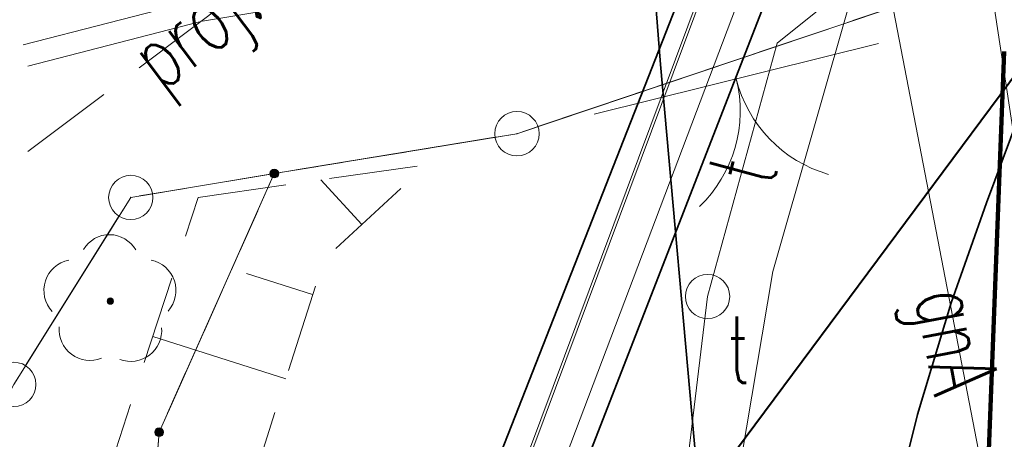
# Model space of a CAD drawing. Header units: metres. Extents: x 6567444 to 13135881, y 5574237 to 11149086.
# Tile 98 of 212: x 6567809.09 to 6567820.2, y 5574545.85 to 5574550.59. Entities that reach past the tile are written whole.
import ezdxf
from ezdxf.enums import TextEntityAlignment as Align

# ---------------------------------------------------------------- set-up
doc = ezdxf.new("R2010")
doc.units = ezdxf.units.M
for name, pattern in [('_MDCP$0$2.0_1.0', [3, 2, -1]), ('_MDCP$0$L_0_03', [1, 0.5, -0.5]), ('_MDCP$0$L_0_04', [1.5, 1, -0.5]), ('_MDCP$0$L_2_50', [2.5, 2, -0.5]), ('_MDCP$1$L_0_06', [2, 1.5, -0.5]), ('GE.I.6640.1.468.2024_MDCP_dodatkowe pomiary_12.03.2026$0$2.0_1.0', [3, 2, -1]), ('GE.I.6640.1.468.2024_MDCP_dodatkowe pomiary_12.03.2026$0$L_0_03', [1, 0.5, -0.5]), ('GE.I.6640.1.468.2024_MDCP_dodatkowe pomiary_12.03.2026$0$L_0_04', [1.5, 1, -0.5]), ('GE.I.6640.1.468.2024_MDCP_dodatkowe pomiary_12.03.2026$0$L_0_06', [2, 1.5, -0.5]), ('GE.I.6640.1.468.2024_MDCP_dodatkowe pomiary_12.03.2026$0$L_2_50', [2.5, 2, -0.5])]:
    doc.linetypes.add(name, pattern=pattern)
for name, color, linetype, lineweight in [('_MDCP$0$EGB_DzialkaEwidencyjna', 7, 'Continuous', 18), ('_MDCP$0$EGB_Klasouzytek', 92, 'Continuous', 18), ('_MDCP$0$EGB_KonturUzytkuGruntowego', 92, 'Continuous', 18), ('_MDCP$0$EGB_PunktGraniczny', 7, 'Continuous', 18), ('_MDCP$0$GES_InneUrzadzeniaTowarzyszace_P', 7, 'Continuous', 18), ('_MDCP$0$GES_PrzewodElektroenergetyczny', 1, 'Continuous', 18), ('_MDCP$0$GES_PrzewodElektroenergetyczny_Projektowany', 7, 'Continuous', 18), ('_MDCP$0$GES_PrzewodGazowy', 52, 'Continuous', 18), ('_MDCP$0$GES_PrzewodKanalizacyjny_Projektowany', 7, 'Continuous', 18), ('_MDCP$0$GES_PrzewodTelekomunikacyjny', 30, 'Continuous', 18), ('_MDCP$0$GES_UrzadzeniaTowarzyszczaceLiniowe', 7, 'Continuous', 18), ('_MDCP$0$KR_ObiektKarto', 7, 'Continuous', 18), ('_MDCP$0$MP_LINIE_REGULAC', 135, 'Continuous', 40), ('_MDCP$0$OT_Komunikacja', 7, 'Continuous', 18), ('_MDCP$0$OT_Ogrodzenia', 7, 'Continuous', 18), ('_MDCP$0$OT_Skarpa', 7, 'Continuous', 18), ('_MDCP$0$OT_ZagospodarowanieTerenu_P', 7, 'Continuous', 18), ('_MDCP$0$Z_ZAKRES', 214, 'Continuous', 90), ('GE.I.6640.1.468.2024_MDCP_dodatkowe pomiary_12.03.2026$0$EGB_DzialkaEwidencyjna', 7, 'Continuous', 18), ('GE.I.6640.1.468.2024_MDCP_dodatkowe pomiary_12.03.2026$0$EGB_Klasouzytek', 92, 'Continuous', 18), ('GE.I.6640.1.468.2024_MDCP_dodatkowe pomiary_12.03.2026$0$EGB_KonturUzytkuGruntowego', 92, 'Continuous', 18), ('GE.I.6640.1.468.2024_MDCP_dodatkowe pomiary_12.03.2026$0$EGB_PunktGraniczny', 7, 'Continuous', 18), ('GE.I.6640.1.468.2024_MDCP_dodatkowe pomiary_12.03.2026$0$GES_InneUrzadzeniaTowarzyszace_P', 7, 'Continuous', 18), ('GE.I.6640.1.468.2024_MDCP_dodatkowe pomiary_12.03.2026$0$GES_PrzewodElektroenergetyczny', 1, 'Continuous', 18), ('GE.I.6640.1.468.2024_MDCP_dodatkowe pomiary_12.03.2026$0$GES_PrzewodElektroenergetyczny_Projektowany', 7, 'Continuous', 18), ('GE.I.6640.1.468.2024_MDCP_dodatkowe pomiary_12.03.2026$0$GES_PrzewodGazowy', 52, 'Continuous', 18), ('GE.I.6640.1.468.2024_MDCP_dodatkowe pomiary_12.03.2026$0$GES_PrzewodKanalizacyjny_Projektowany', 7, 'Continuous', 18), ('GE.I.6640.1.468.2024_MDCP_dodatkowe pomiary_12.03.2026$0$GES_PrzewodTelekomunikacyjny', 30, 'Continuous', 18), ('GE.I.6640.1.468.2024_MDCP_dodatkowe pomiary_12.03.2026$0$GES_UrzadzeniaTowarzyszczaceLiniowe', 7, 'Continuous', 18), ('GE.I.6640.1.468.2024_MDCP_dodatkowe pomiary_12.03.2026$0$KR_ObiektKarto', 7, 'Continuous', 18), ('GE.I.6640.1.468.2024_MDCP_dodatkowe pomiary_12.03.2026$0$MP_LINIE_REGULAC', 135, 'Continuous', 40), ('GE.I.6640.1.468.2024_MDCP_dodatkowe pomiary_12.03.2026$0$OT_Komunikacja', 7, 'Continuous', 18), ('GE.I.6640.1.468.2024_MDCP_dodatkowe pomiary_12.03.2026$0$OT_Ogrodzenia', 7, 'Continuous', 18), ('GE.I.6640.1.468.2024_MDCP_dodatkowe pomiary_12.03.2026$0$OT_Skarpa', 7, 'Continuous', 18), ('GE.I.6640.1.468.2024_MDCP_dodatkowe pomiary_12.03.2026$0$OT_ZagospodarowanieTerenu_P', 7, 'Continuous', 18), ('GE.I.6640.1.468.2024_MDCP_dodatkowe pomiary_12.03.2026$0$Z_ZAKRES', 214, 'Continuous', 90)]:
    doc.layers.add(name, color=color, linetype=linetype, lineweight=lineweight)
doc.styles.add('_MDCP$0$STANDARD', font='simplex.shx')
doc.styles.add('GE.I.6640.1.468.2024_MDCP_dodatkowe pomiary_12.03.2026$0$STANDARD', font='simplex.shx')

# ---------------------------------------------------------------- blocks, each defined once
blk = doc.blocks.new('_MDCP$0$L_0_02_2')
at = {"color": 0}
blk.add_point((0, 0), dxfattribs=at)
blk = doc.blocks.new('_MDCP$0$L_0_02_1')
at = {"color": 0}
blk.add_point((0, 0), dxfattribs=at)
blk = doc.blocks.new('_MDCP$0$L_2_20_3')
at = {"color": 0, "linetype": 'Continuous', "lineweight": 13}
for centre, start, end in [((-3, 0), 299.9816, 0), ((3, 0), 180, 240.0184)]:
    blk.add_arc(centre, 3, start, end, dxfattribs=at)
blk = doc.blocks.new('_MDCP$0$EGPG_N')
at = {"linetype": 'Continuous', "lineweight": 13}
blk.add_hatch(color=0, dxfattribs=at).paths.add_polyline_path([(0, -0.1, 1), (0, 0.1, 1)])
at = {"color": 0, "linetype": 'Continuous', "lineweight": 13}
blk.add_circle((0, 0), 0.1, dxfattribs=at)
blk = doc.blocks.new('_MDCP$0$EGPG_S')
at = {"color": 0, "linetype": 'Continuous', "lineweight": 18}
blk.add_circle((0, 0), 0.5, dxfattribs=at)
blk = doc.blocks.new('_MDCP$0$other_SUPW_O')
at = {"color": 0, "linetype": 'Continuous', "lineweight": 18}
blk.add_circle((0, 0), 0.5, dxfattribs=at)
blk = doc.blocks.new('_MDCP$0$other_OTZL')
at = {"linetype": 'Continuous', "lineweight": 18}
blk.add_hatch(color=0, dxfattribs=at).paths.add_polyline_path([(0, -0.072, 1), (0, 0.072, 1)])
at = {"color": 0, "linetype": 'Continuous', "lineweight": 18}
blk.add_circle((0, 0), 0.0721, dxfattribs=at)
for centre, radius, start, end in [((-0.02, 0.82), 0.68, 29.5388, 149.6209), ((-0.8, 0.24), 0.7, 101.6336, 222.6141), ((0.78, 0.24), 0.7, 318.5035, 78.3664), ((-0.46, -0.64), 0.7, 175.1009, 291.5014), ((0.46, -0.66), 0.7, 249.444, 4.8991)]:
    blk.add_arc(centre, radius, start, end, dxfattribs=at)
blk = doc.blocks.new('_MDCP')
at = {"layer": '_MDCP$0$EGB_DzialkaEwidencyjna', "linetype": 'Continuous', "lineweight": 18}
for p, q in [((6567814.937, 5574549.38), (6567819.573, 5574550.94)), ((6567819.573, 5574550.94), (6567814.937, 5574549.38)), ((6567812.207, 5574548.891), (6567814.453, 5574549.259)), ((6567814.453, 5574549.259), (6567812.207, 5574548.891)), ((6567811.713, 5574548.809), (6567810.587, 5574548.621)), ((6567810.762, 5574546.158), (6567811.858, 5574548.622)), ((6567810.207, 5574548.368), (6567809.153, 5574546.682))]:
    blk.add_line(p, q, dxfattribs=at)
at = {"layer": '_MDCP$0$EGB_DzialkaEwidencyjna', "linetype": 'CONTINUOUS', "lineweight": 18}
for p, q in [((6567810.34, 5574548.58), (6567811.96, 5574548.85)), ((6567811.96, 5574548.85), (6567810.66, 5574545.93)), ((6567809.02, 5574546.47), (6567810.34, 5574548.58)), ((6567805.83, 5574540.63), (6567809.02, 5574546.47)), ((6567810.66, 5574545.93), (6567809.64, 5574533.63)), ((6567812.91, 5574512.76), (6567805.83, 5574540.63)), ((6567809.64, 5574533.63), (6567812.91, 5574512.76))]:
    blk.add_line(p, q, dxfattribs=at)
at = {"layer": '_MDCP$0$EGB_Klasouzytek', "lineweight": 18}
for points in [[(6567808.43, 5574567.42), (6567810.41, 5574567.57), (6567821.43, 5574569.65), (6567844.36, 5574573.98), (6567848.19, 5574557.83), (6567841.64, 5574556.2), (6567819.81, 5574551.02), (6567814.7, 5574549.3), (6567811.96, 5574548.85), (6567810.34, 5574548.58), (6567809.02, 5574546.47), (6567805.83, 5574540.63), (6567799.496, 5574570.502)], [(6567843.288, 5574339.738), (6567840.22, 5574379.37), (6567837.97, 5574408.39), (6567824.54, 5574464.39), (6567815.07, 5574503.11), (6567813.39, 5574510.85), (6567812.91, 5574512.76), (6567809.64, 5574533.63), (6567810.66, 5574545.93), (6567811.96, 5574548.85), (6567814.7, 5574549.3), (6567819.81, 5574551.02), (6567841.64, 5574556.2), (6567848.19, 5574557.83), (6567849.51, 5574552.26), (6567830.11, 5574547.72), (6567829, 5574518.49), (6567851.37, 5574441.53), (6567857.95, 5574413.39), (6567862.49, 5574380.1), (6567864.17, 5574367.81), (6567869.98, 5574345.11), (6567862.17, 5574342.99), (6567862.141, 5574342.197)]]:
    blk.add_lwpolyline(points, dxfattribs=at)
blk.add_lwpolyline([(6567809.64, 5574533.63), (6567812.91, 5574512.76), (6567805.83, 5574540.63), (6567809.02, 5574546.47), (6567810.34, 5574548.58), (6567811.96, 5574548.85), (6567810.66, 5574545.93)], close=True, dxfattribs=at)
at = {"layer": '_MDCP$0$EGB_KonturUzytkuGruntowego', "linetype": '_MDCP$0$L_0_03', "lineweight": 18}
for points in [[(6567944.099, 5574577.571), (6567942.63, 5574577.28), (6567937.22, 5574576.21), (6567870.09, 5574563.29), (6567848.19, 5574557.83), (6567841.64, 5574556.2), (6567819.81, 5574551.02), (6567814.7, 5574549.3), (6567811.96, 5574548.85), (6567810.34, 5574548.58), (6567809.02, 5574546.47), (6567805.83, 5574540.63), (6567799.496, 5574570.502)], [(6567843.288, 5574339.738), (6567840.22, 5574379.37), (6567837.97, 5574408.39), (6567824.54, 5574464.39), (6567815.07, 5574503.11), (6567813.39, 5574510.85), (6567812.91, 5574512.76), (6567809.64, 5574533.63), (6567810.66, 5574545.93), (6567811.96, 5574548.85), (6567814.7, 5574549.3), (6567819.81, 5574551.02), (6567841.64, 5574556.2), (6567848.19, 5574557.83), (6567849.51, 5574552.26), (6567830.11, 5574547.72), (6567829, 5574518.49), (6567851.37, 5574441.53), (6567857.95, 5574413.39), (6567862.49, 5574380.1), (6567864.17, 5574367.81), (6567869.98, 5574345.11), (6567862.17, 5574342.99), (6567862.141, 5574342.197)]]:
    blk.add_lwpolyline(points, dxfattribs=at)
at = {"layer": '_MDCP$0$EGB_KonturUzytkuGruntowego', "linetype": '_MDCP$0$L_0_03', "lineweight": 18, "flags": 128}
blk.add_lwpolyline([(6567812.91, 5574512.76), (6567805.83, 5574540.63), (6567809.02, 5574546.47), (6567810.34, 5574548.58), (6567811.96, 5574548.85), (6567810.66, 5574545.93), (6567809.64, 5574533.63)], close=True, dxfattribs=at)
at = {"layer": '_MDCP$0$EGB_PunktGraniczny'}
for p in [(6567814.7, 5574549.3), (6567811.96, 5574548.85), (6567810.34, 5574548.58), (6567810.66, 5574545.93)]:
    blk.add_point(p, dxfattribs=at)
at = {"layer": '_MDCP$0$GES_PrzewodElektroenergetyczny', "color": 1, "linetype": 'Continuous', "lineweight": 18}
for points in [[(6567873.65, 5574564.68), (6567858.185, 5574560.669), (6567842.81, 5574557.22), (6567841.652, 5574557.736), (6567838.02, 5574560.82), (6567836.97, 5574561.34), (6567827.408, 5574559.513), (6567825.24, 5574559.375), (6567823.842, 5574558.387), (6567822.303, 5574556.767), (6567821.25, 5574553.7), (6567820.388, 5574552.522), (6567818.508, 5574550.958), (6567817.589, 5574547.746), (6567816.52, 5574541.4), (6567814.783, 5574530.308), (6567815.18, 5574526.62), (6567815.46, 5574522.32), (6567816.83, 5574517.28), (6567816.455, 5574514.619), (6567815.516, 5574513.797), (6567802.55, 5574511.616)], [(6567873.65, 5574564.68), (6567858.185, 5574560.669), (6567842.81, 5574557.22), (6567841.652, 5574557.736), (6567838.02, 5574560.82), (6567836.97, 5574561.34), (6567827.408, 5574559.513), (6567825.24, 5574559.375), (6567823.842, 5574558.387), (6567822.303, 5574556.767), (6567821.25, 5574553.7), (6567820.388, 5574552.522), (6567818.508, 5574550.958), (6567817.589, 5574547.746), (6567816.52, 5574541.4), (6567814.783, 5574530.308), (6567815.18, 5574526.62), (6567815.46, 5574522.32), (6567816.83, 5574517.28), (6567816.455, 5574514.619), (6567815.516, 5574513.797), (6567802.55, 5574511.616)], [(6567821.689, 5574574.676), (6567824.614, 5574569.975), (6567824.749, 5574569.163), (6567824.869, 5574568.446), (6567824.96, 5574567.901), (6567826.159, 5574560.699), (6567824.503, 5574558.716), (6567818.43, 5574554.059), (6567817.963, 5574552.826), (6567817.933, 5574552.746), (6567810.864, 5574534.061), (6567809.989, 5574533.009), (6567809.88, 5574530.991), (6567810.579, 5574524.841), (6567813.857, 5574512.476), (6567813.279, 5574511.663)], [(6567821.689, 5574574.676), (6567824.614, 5574569.975), (6567824.749, 5574569.163), (6567824.869, 5574568.446), (6567824.96, 5574567.901), (6567826.159, 5574560.699), (6567824.503, 5574558.716), (6567818.43, 5574554.059), (6567817.963, 5574552.826), (6567817.933, 5574552.746), (6567810.864, 5574534.061), (6567809.989, 5574533.009), (6567809.88, 5574530.991), (6567810.579, 5574524.841), (6567813.857, 5574512.476), (6567813.369, 5574511.714)], [(6567800.692, 5574519.783), (6567802.691, 5574520.352), (6567810.825, 5574522.717), (6567810.186, 5574524.89), (6567809.445, 5574530.757), (6567809.707, 5574533.18), (6567810.517, 5574534.255), (6567811.265, 5574536.072), (6567818.154, 5574554.51), (6567823.868, 5574558.864), (6567825.744, 5574560.817), (6567824.722, 5574567.97), (6567816.288, 5574566.225), (6567812.943, 5574566.807), (6567806.543, 5574571.827)], [(6567806.525, 5574571.824), (6567812.913, 5574566.813), (6567816.258, 5574566.232), (6567824.701, 5574567.978), (6567824.712, 5574567.844), (6567825.715, 5574560.823), (6567823.839, 5574558.871), (6567818.124, 5574554.515), (6567817.484, 5574552.804), (6567817.454, 5574552.724), (6567811.233, 5574536.077), (6567810.486, 5574534.259), (6567809.675, 5574533.185), (6567809.413, 5574530.761), (6567810.153, 5574524.894), (6567810.792, 5574522.721), (6567810.901, 5574522.304), (6567813.402, 5574512.663), (6567813.006, 5574512.003), (6567811.262, 5574510.689), (6567805.592, 5574509.535), (6567805.478, 5574509.512)]]:
    blk.add_lwpolyline(points, dxfattribs=at)
at = {"layer": '_MDCP$0$GES_PrzewodElektroenergetyczny_Projektowany', "color": 1, "linetype": '_MDCP$0$L_2_50', "lineweight": 18}
for points in [[(6567794.596, 5574546.571), (6567811.33, 5574550.87), (6567831.53, 5574554.27), (6567833.28, 5574552.46), (6567870.97, 5574561.28), (6567904.99, 5574569.24), (6567915.75, 5574572.57), (6567937.99, 5574577.71), (6567943.858, 5574578.905)], [(6567794.652, 5574546.329), (6567811.15, 5574550.57), (6567831.45, 5574554), (6567833.2, 5574552.19), (6567855.24, 5574557.35), (6567855.74, 5574555.77)]]:
    blk.add_lwpolyline(points, dxfattribs=at)
at = {"layer": '_MDCP$0$GES_PrzewodGazowy', "color": 52, "linetype": 'Continuous', "lineweight": 18, "flags": 128}
blk.add_lwpolyline([(6567823.3, 5574528.16), (6567818.66, 5574552.2), (6567815.4, 5574565.64)], dxfattribs=at)
at = {"layer": '_MDCP$0$GES_PrzewodKanalizacyjny_Projektowany', "color": 36, "linetype": '_MDCP$1$L_0_06', "lineweight": 18, "flags": 128}
blk.add_lwpolyline([(6567813.23, 5574552.15), (6567809.18, 5574549.1)], dxfattribs=at)
at = {"layer": '_MDCP$0$GES_PrzewodTelekomunikacyjny', "color": 30, "linetype": 'Continuous', "lineweight": 18, "flags": 128}
for points in [[(6567824.466, 5574555.802), (6567823.059, 5574554.673), (6567819.877, 5574552.12), (6567817.636, 5574550.323)], [(6567819.6, 5574553.938), (6567819.877, 5574552.12), (6567821.805, 5574539.455)], [(6567817.636, 5574550.323), (6567816.852, 5574547.462)], [(6567816.852, 5574547.462), (6567816.31, 5574542.965)]]:
    blk.add_lwpolyline(points, dxfattribs=at)
at = {"layer": '_MDCP$0$GES_UrzadzeniaTowarzyszczaceLiniowe', "color": 7, "linetype": 'Continuous', "lineweight": 35, "flags": 128}
blk.add_lwpolyline([(6567817.887, 5574554.281), (6567818.737, 5574553.963), (6567811.773, 5574536.053), (6567810.875, 5574536.418), (6567817.887, 5574554.281)], dxfattribs=at)
at = {"layer": '_MDCP$0$KR_ObiektKarto', "linetype": 'Continuous', "lineweight": 18, "flags": 128}
for points in [[(6567812.949, 5574548.276), (6567812.486, 5574548.779)], [(6567812.393, 5574547.484), (6567811.646, 5574547.723)], [(6567812.089, 5574546.532), (6567810.589, 5574547.012)]]:
    blk.add_lwpolyline(points, dxfattribs=at)
at = {"layer": '_MDCP$0$MP_LINIE_REGULAC', "linetype": 'Continuous'}
blk.add_lwpolyline([(6567936.85, 5574576.14), (6567822.725, 5574553.2), (6567807.758, 5574533.041), (6567819.961, 5574483.091), (6567828.37, 5574448.208)], dxfattribs=at)
at = {"layer": '_MDCP$0$OT_Komunikacja', "color": 7, "linetype": 'Continuous', "lineweight": 35}
blk.add_lwpolyline([(6567814.771, 5574573.375), (6567814.83, 5574572.03), (6567815.06, 5574567.52), (6567815.39, 5574562.04), (6567815.56, 5574559.55), (6567816.32, 5574550.08), (6567817.46, 5574537.32), (6567818.34, 5574527.49), (6567818.54, 5574525.44), (6567818.82, 5574522.95), (6567819.14, 5574520.44), (6567819.65, 5574517.05), (6567819.91, 5574515.5), (6567820.35, 5574513.04), (6567821.69, 5574506.72), (6567844.97, 5574407.21)], dxfattribs=at)
at = {"layer": '_MDCP$0$OT_Komunikacja', "color": 7, "linetype": 'Continuous', "lineweight": 35, "flags": 128}
blk.add_lwpolyline([(6567822.83, 5574554.11), (6567822.149, 5574553.016), (6567821.52, 5574551.95), (6567820.96, 5574550.81), (6567820.46, 5574549.75), (6567820, 5574548.52), (6567819.6, 5574547.39), (6567819.22, 5574546.13), (6567818.98, 5574545.16), (6567818.77, 5574544.2), (6567817.46, 5574537.32)], dxfattribs=at)
at = {"layer": '_MDCP$0$OT_Ogrodzenia', "linetype": 'CONTINUOUS', "lineweight": 18}
blk.add_line((6567815.57, 5574549.52), (6567818.78, 5574550.32), dxfattribs=at)
at = {"layer": '_MDCP$0$OT_Skarpa', "color": 7, "linetype": '_MDCP$0$L_0_04', "lineweight": 18, "flags": 128}
blk.add_lwpolyline([(6567811.1, 5574548.58), (6567813.68, 5574548.95), (6567812.52, 5574547.88), (6567810.52, 5574541.63), (6567809.79, 5574532.92), (6567810.95, 5574526.47), (6567813.31, 5574512.61), (6567809.91, 5574526.19), (6567808.64, 5574532.86), (6567808.92, 5574541.89)], close=True, dxfattribs=at)
at = {"layer": '_MDCP$0$Z_ZAKRES', "linetype": '_MDCP$0$2.0_1.0', "lineweight": 140, "ltscale": 3}
blk.add_lwpolyline([(6567820.407, 5574555.719), (6567847.232, 5574561.997), (6567929.356, 5574581.206), (6567956.443, 5574443.911), (6567955.827, 5574425.481), (6567951.015, 5574407.07), (6567933.777, 5574381.866), (6567907.312, 5574367.318), (6567855.739, 5574355.65), (6567852.582, 5574378.747), (6567848.105, 5574411.572), (6567841.693, 5574438.994), (6567818.946, 5574517.253)], close=True, dxfattribs=at)
at = {"layer": '_MDCP$0$EGB_DzialkaEwidencyjna', "linetype": 'Continuous', "xscale": 0.5, "yscale": 0.5, "zscale": 0.5}
for name, p, rotation in [('_MDCP$0$L_0_02_2', (6567814.7, 5574549.3), 189.33), ('_MDCP$0$L_0_02_1', (6567814.7, 5574549.3), 18.6), ('_MDCP$0$L_0_02_2', (6567814.7, 5574549.3), 18.6), ('_MDCP$0$L_0_02_1', (6567814.7, 5574549.3), 189.33), ('_MDCP$0$L_0_02_2', (6567811.96, 5574548.85), 246), ('_MDCP$0$L_0_02_1', (6567811.96, 5574548.85), 9.33), ('_MDCP$0$L_0_02_2', (6567811.96, 5574548.85), 189.46), ('_MDCP$0$L_0_02_1', (6567811.96, 5574548.85), 246), ('_MDCP$0$L_0_02_2', (6567811.96, 5574548.85), 9.33), ('_MDCP$0$L_0_02_1', (6567811.96, 5574548.85), 189.46), ('_MDCP$0$L_0_02_2', (6567810.34, 5574548.58), 237.97), ('_MDCP$0$L_0_02_1', (6567810.34, 5574548.58), 9.459999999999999), ('_MDCP$0$L_0_02_2', (6567810.34, 5574548.58), 9.459999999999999), ('_MDCP$0$L_0_02_1', (6567810.34, 5574548.58), 237.97), ('_MDCP$0$L_0_02_2', (6567810.66, 5574545.93), 265.26), ('_MDCP$0$L_0_02_1', (6567810.66, 5574545.93), 66), ('_MDCP$0$L_0_02_2', (6567810.66, 5574545.93), 66), ('_MDCP$0$L_0_02_1', (6567810.66, 5574545.93), 265.26)]:
    blk.add_blockref(name, p, dxfattribs=dict(at, rotation=rotation))
at = {"layer": '_MDCP$0$EGB_PunktGraniczny', "linetype": 'Continuous', "xscale": 0.5, "yscale": 0.5, "zscale": 0.5}
for name, p in [('_MDCP$0$EGPG_S', (6567814.7, 5574549.3)), ('_MDCP$0$EGPG_N', (6567811.96, 5574548.85)), ('_MDCP$0$EGPG_S', (6567810.34, 5574548.58)), ('_MDCP$0$EGPG_S', (6567809.02, 5574546.47)), ('_MDCP$0$EGPG_N', (6567810.66, 5574545.93))]:
    blk.add_blockref(name, p, dxfattribs=at)
at = {"layer": '_MDCP$0$GES_InneUrzadzeniaTowarzyszace_P', "linetype": 'Continuous', "xscale": 0.5, "yscale": 0.5, "zscale": 0.5}
blk.add_blockref('_MDCP$0$other_SUPW_O', (6567816.852, 5574547.462), dxfattribs=at)
at = {"layer": '_MDCP$0$OT_Ogrodzenia', "color": 7, "linetype": 'Continuous', "xscale": 0.5, "yscale": 0.5, "zscale": 0.5, "rotation": 13.99}
blk.add_blockref('_MDCP$0$L_2_20_3', (6567817.175, 5574549.92), dxfattribs=at)
at = {"layer": '_MDCP$0$OT_ZagospodarowanieTerenu_P', "color": 96, "linetype": 'Continuous', "xscale": 0.5, "yscale": 0.5, "zscale": 0.5}
blk.add_blockref('_MDCP$0$other_OTZL', (6567810.11, 5574547.41), dxfattribs=at)
at = {"layer": '_MDCP$0$GES_InneUrzadzeniaTowarzyszace_P', "color": 7, "lineweight": 15, "style": '_MDCP$0$STANDARD', "width": 0.66}
blk.add_text('t', height=0.75, dxfattribs=at).set_placement((6567817.077, 5574547.237), align=Align.TOP_LEFT)
at = {"layer": '_MDCP$0$GES_PrzewodGazowy', "color": 52, "lineweight": 15, "style": '_MDCP$0$STANDARD', "width": 0.66}
blk.add_text('gnA', height=0.75, rotation=-79.1, dxfattribs=at).set_placement((6567819.67, 5574546.97), align=Align.MIDDLE_CENTER)
at = {"layer": '_MDCP$0$GES_PrzewodKanalizacyjny_Projektowany', "color": 36, "lineweight": 15, "style": '_MDCP$0$STANDARD', "width": 0.66}
blk.add_text('proj.k', height=0.75, rotation=-323, dxfattribs=at).set_placement((6567811.205, 5574550.625), align=Align.MIDDLE_CENTER)
at = {"layer": '_MDCP$0$GES_PrzewodTelekomunikacyjny', "color": 30, "lineweight": 15, "style": '_MDCP$0$STANDARD', "width": 0.66}
blk.add_text('t', height=0.75, rotation=-285.3, dxfattribs=at).set_placement((6567817.244, 5574548.893), align=Align.MIDDLE_CENTER)
blk = doc.blocks.new('GE.I.6640.1.468.2024_MDCP_dodatkowe pomiary_12.03.2026$0$L_0_02_2')
at = {"color": 0}
blk.add_point((0, 0), dxfattribs=at)
blk = doc.blocks.new('GE.I.6640.1.468.2024_MDCP_dodatkowe pomiary_12.03.2026$0$L_0_02_1')
at = {"color": 0}
blk.add_point((0, 0), dxfattribs=at)
blk = doc.blocks.new('GE.I.6640.1.468.2024_MDCP_dodatkowe pomiary_12.03.2026$0$L_2_20_3')
at = {"color": 0, "linetype": 'Continuous', "lineweight": 13}
for centre, start, end in [((-3, 0), 299.9816, 0), ((3, 0), 180, 240.0184)]:
    blk.add_arc(centre, 3, start, end, dxfattribs=at)
blk = doc.blocks.new('GE.I.6640.1.468.2024_MDCP_dodatkowe pomiary_12.03.2026$0$EGPG_N')
at = {"linetype": 'Continuous', "lineweight": 13}
blk.add_hatch(color=0, dxfattribs=at).paths.add_polyline_path([(0, -0.1, 1), (0, 0.1, 1)])
at = {"color": 0, "linetype": 'Continuous', "lineweight": 13}
blk.add_circle((0, 0), 0.1, dxfattribs=at)
blk = doc.blocks.new('GE.I.6640.1.468.2024_MDCP_dodatkowe pomiary_12.03.2026$0$EGPG_S')
at = {"color": 0, "linetype": 'Continuous', "lineweight": 18}
blk.add_circle((0, 0), 0.5, dxfattribs=at)
blk = doc.blocks.new('GE.I.6640.1.468.2024_MDCP_dodatkowe pomiary_12.03.2026$0$other_SUPW_O')
at = {"color": 0, "linetype": 'Continuous', "lineweight": 18}
blk.add_circle((0, 0), 0.5, dxfattribs=at)
blk = doc.blocks.new('GE.I.6640.1.468.2024_MDCP_dodatkowe pomiary_12.03.2026$0$other_OTZL')
at = {"linetype": 'Continuous', "lineweight": 18}
blk.add_hatch(color=0, dxfattribs=at).paths.add_polyline_path([(0, -0.072, 1), (0, 0.072, 1)])
at = {"color": 0, "linetype": 'Continuous', "lineweight": 18}
blk.add_circle((0, 0), 0.0721, dxfattribs=at)
for centre, radius, start, end in [((-0.02, 0.82), 0.68, 29.5388, 149.6209), ((-0.8, 0.24), 0.7, 101.6336, 222.6141), ((0.78, 0.24), 0.7, 318.5035, 78.3664), ((-0.46, -0.64), 0.7, 175.1009, 291.5014), ((0.46, -0.66), 0.7, 249.444, 4.8991)]:
    blk.add_arc(centre, radius, start, end, dxfattribs=at)
blk = doc.blocks.new('GE.I.6640.1.468.2024_MDCP_dodatkowe pomiary_12.03.2026')
at = {"layer": 'GE.I.6640.1.468.2024_MDCP_dodatkowe pomiary_12.03.2026$0$EGB_DzialkaEwidencyjna', "linetype": 'Continuous', "lineweight": 18}
for p, q in [((6567814.937, 5574549.38), (6567819.573, 5574550.94)), ((6567819.573, 5574550.94), (6567814.937, 5574549.38)), ((6567812.207, 5574548.891), (6567814.453, 5574549.259)), ((6567814.453, 5574549.259), (6567812.207, 5574548.891)), ((6567811.713, 5574548.809), (6567810.587, 5574548.621)), ((6567810.762, 5574546.158), (6567811.858, 5574548.622)), ((6567810.207, 5574548.368), (6567809.153, 5574546.682))]:
    blk.add_line(p, q, dxfattribs=at)
at = {"layer": 'GE.I.6640.1.468.2024_MDCP_dodatkowe pomiary_12.03.2026$0$EGB_DzialkaEwidencyjna', "linetype": 'CONTINUOUS', "lineweight": 18}
for p, q in [((6567810.34, 5574548.58), (6567811.96, 5574548.85)), ((6567811.96, 5574548.85), (6567810.66, 5574545.93)), ((6567809.02, 5574546.47), (6567810.34, 5574548.58)), ((6567805.83, 5574540.63), (6567809.02, 5574546.47)), ((6567810.66, 5574545.93), (6567809.64, 5574533.63)), ((6567812.91, 5574512.76), (6567805.83, 5574540.63)), ((6567809.64, 5574533.63), (6567812.91, 5574512.76))]:
    blk.add_line(p, q, dxfattribs=at)
at = {"layer": 'GE.I.6640.1.468.2024_MDCP_dodatkowe pomiary_12.03.2026$0$EGB_Klasouzytek', "lineweight": 18}
for points in [[(6567808.43, 5574567.42), (6567810.41, 5574567.57), (6567821.43, 5574569.65), (6567844.36, 5574573.98), (6567848.19, 5574557.83), (6567841.64, 5574556.2), (6567819.81, 5574551.02), (6567814.7, 5574549.3), (6567811.96, 5574548.85), (6567810.34, 5574548.58), (6567809.02, 5574546.47), (6567805.83, 5574540.63), (6567799.496, 5574570.502)], [(6567843.288, 5574339.738), (6567840.22, 5574379.37), (6567837.97, 5574408.39), (6567824.54, 5574464.39), (6567815.07, 5574503.11), (6567813.39, 5574510.85), (6567812.91, 5574512.76), (6567809.64, 5574533.63), (6567810.66, 5574545.93), (6567811.96, 5574548.85), (6567814.7, 5574549.3), (6567819.81, 5574551.02), (6567841.64, 5574556.2), (6567848.19, 5574557.83), (6567849.51, 5574552.26), (6567830.11, 5574547.72), (6567829, 5574518.49), (6567851.37, 5574441.53), (6567857.95, 5574413.39), (6567862.49, 5574380.1), (6567864.17, 5574367.81), (6567869.98, 5574345.11), (6567862.17, 5574342.99), (6567862.141, 5574342.197)]]:
    blk.add_lwpolyline(points, dxfattribs=at)
blk.add_lwpolyline([(6567809.64, 5574533.63), (6567812.91, 5574512.76), (6567805.83, 5574540.63), (6567809.02, 5574546.47), (6567810.34, 5574548.58), (6567811.96, 5574548.85), (6567810.66, 5574545.93)], close=True, dxfattribs=at)
at = {"layer": 'GE.I.6640.1.468.2024_MDCP_dodatkowe pomiary_12.03.2026$0$EGB_KonturUzytkuGruntowego', "linetype": 'GE.I.6640.1.468.2024_MDCP_dodatkowe pomiary_12.03.2026$0$L_0_03', "lineweight": 18}
for points in [[(6567944.099, 5574577.571), (6567942.63, 5574577.28), (6567937.22, 5574576.21), (6567870.09, 5574563.29), (6567848.19, 5574557.83), (6567841.64, 5574556.2), (6567819.81, 5574551.02), (6567814.7, 5574549.3), (6567811.96, 5574548.85), (6567810.34, 5574548.58), (6567809.02, 5574546.47), (6567805.83, 5574540.63), (6567799.496, 5574570.502)], [(6567843.288, 5574339.738), (6567840.22, 5574379.37), (6567837.97, 5574408.39), (6567824.54, 5574464.39), (6567815.07, 5574503.11), (6567813.39, 5574510.85), (6567812.91, 5574512.76), (6567809.64, 5574533.63), (6567810.66, 5574545.93), (6567811.96, 5574548.85), (6567814.7, 5574549.3), (6567819.81, 5574551.02), (6567841.64, 5574556.2), (6567848.19, 5574557.83), (6567849.51, 5574552.26), (6567830.11, 5574547.72), (6567829, 5574518.49), (6567851.37, 5574441.53), (6567857.95, 5574413.39), (6567862.49, 5574380.1), (6567864.17, 5574367.81), (6567869.98, 5574345.11), (6567862.17, 5574342.99), (6567862.141, 5574342.197)]]:
    blk.add_lwpolyline(points, dxfattribs=at)
at = {"layer": 'GE.I.6640.1.468.2024_MDCP_dodatkowe pomiary_12.03.2026$0$EGB_KonturUzytkuGruntowego', "linetype": 'GE.I.6640.1.468.2024_MDCP_dodatkowe pomiary_12.03.2026$0$L_0_03', "lineweight": 18, "flags": 128}
blk.add_lwpolyline([(6567812.91, 5574512.76), (6567805.83, 5574540.63), (6567809.02, 5574546.47), (6567810.34, 5574548.58), (6567811.96, 5574548.85), (6567810.66, 5574545.93), (6567809.64, 5574533.63)], close=True, dxfattribs=at)
at = {"layer": 'GE.I.6640.1.468.2024_MDCP_dodatkowe pomiary_12.03.2026$0$EGB_PunktGraniczny'}
for p in [(6567814.7, 5574549.3), (6567811.96, 5574548.85), (6567810.34, 5574548.58), (6567810.66, 5574545.93)]:
    blk.add_point(p, dxfattribs=at)
at = {"layer": 'GE.I.6640.1.468.2024_MDCP_dodatkowe pomiary_12.03.2026$0$GES_PrzewodElektroenergetyczny', "color": 1, "linetype": 'Continuous', "lineweight": 18}
for points in [[(6567873.65, 5574564.68), (6567858.185, 5574560.669), (6567842.81, 5574557.22), (6567841.652, 5574557.736), (6567838.02, 5574560.82), (6567836.97, 5574561.34), (6567827.408, 5574559.513), (6567825.24, 5574559.375), (6567823.842, 5574558.387), (6567822.303, 5574556.767), (6567821.25, 5574553.7), (6567820.388, 5574552.522), (6567818.508, 5574550.958), (6567817.589, 5574547.746), (6567816.52, 5574541.4), (6567814.783, 5574530.308), (6567815.18, 5574526.62), (6567815.46, 5574522.32), (6567816.83, 5574517.28), (6567816.455, 5574514.619), (6567815.516, 5574513.797), (6567802.55, 5574511.616)], [(6567873.65, 5574564.68), (6567858.185, 5574560.669), (6567842.81, 5574557.22), (6567841.652, 5574557.736), (6567838.02, 5574560.82), (6567836.97, 5574561.34), (6567827.408, 5574559.513), (6567825.24, 5574559.375), (6567823.842, 5574558.387), (6567822.303, 5574556.767), (6567821.25, 5574553.7), (6567820.388, 5574552.522), (6567818.508, 5574550.958), (6567817.589, 5574547.746), (6567816.52, 5574541.4), (6567814.783, 5574530.308), (6567815.18, 5574526.62), (6567815.46, 5574522.32), (6567816.83, 5574517.28), (6567816.455, 5574514.619), (6567815.516, 5574513.797), (6567802.55, 5574511.616)], [(6567821.689, 5574574.676), (6567824.614, 5574569.975), (6567824.749, 5574569.163), (6567824.869, 5574568.446), (6567824.96, 5574567.901), (6567826.159, 5574560.699), (6567824.503, 5574558.716), (6567818.43, 5574554.059), (6567817.963, 5574552.826), (6567817.933, 5574552.746), (6567810.864, 5574534.061), (6567809.989, 5574533.009), (6567809.88, 5574530.991), (6567810.579, 5574524.841), (6567813.857, 5574512.476), (6567813.279, 5574511.663)], [(6567821.689, 5574574.676), (6567824.614, 5574569.975), (6567824.749, 5574569.163), (6567824.869, 5574568.446), (6567824.96, 5574567.901), (6567826.159, 5574560.699), (6567824.503, 5574558.716), (6567818.43, 5574554.059), (6567817.963, 5574552.826), (6567817.933, 5574552.746), (6567810.864, 5574534.061), (6567809.989, 5574533.009), (6567809.88, 5574530.991), (6567810.579, 5574524.841), (6567813.857, 5574512.476), (6567813.369, 5574511.714)], [(6567800.692, 5574519.783), (6567802.691, 5574520.352), (6567810.825, 5574522.717), (6567810.186, 5574524.89), (6567809.445, 5574530.757), (6567809.707, 5574533.18), (6567810.517, 5574534.255), (6567811.265, 5574536.072), (6567818.154, 5574554.51), (6567823.868, 5574558.864), (6567825.744, 5574560.817), (6567824.722, 5574567.97), (6567816.288, 5574566.225), (6567812.943, 5574566.807), (6567806.543, 5574571.827)], [(6567806.525, 5574571.824), (6567812.913, 5574566.813), (6567816.258, 5574566.232), (6567824.701, 5574567.978), (6567824.712, 5574567.844), (6567825.715, 5574560.823), (6567823.839, 5574558.871), (6567818.124, 5574554.515), (6567817.484, 5574552.804), (6567817.454, 5574552.724), (6567811.233, 5574536.077), (6567810.486, 5574534.259), (6567809.675, 5574533.185), (6567809.413, 5574530.761), (6567810.153, 5574524.894), (6567810.792, 5574522.721), (6567810.901, 5574522.304), (6567813.402, 5574512.663), (6567813.006, 5574512.003), (6567811.262, 5574510.689), (6567805.592, 5574509.535), (6567805.478, 5574509.512)]]:
    blk.add_lwpolyline(points, dxfattribs=at)
at = {"layer": 'GE.I.6640.1.468.2024_MDCP_dodatkowe pomiary_12.03.2026$0$GES_PrzewodElektroenergetyczny_Projektowany', "color": 1, "linetype": 'GE.I.6640.1.468.2024_MDCP_dodatkowe pomiary_12.03.2026$0$L_2_50', "lineweight": 18}
for points in [[(6567794.596, 5574546.571), (6567811.33, 5574550.87), (6567831.53, 5574554.27), (6567833.28, 5574552.46), (6567870.97, 5574561.28), (6567904.99, 5574569.24), (6567915.75, 5574572.57), (6567937.99, 5574577.71), (6567943.858, 5574578.905)], [(6567794.652, 5574546.329), (6567811.15, 5574550.57), (6567831.45, 5574554), (6567833.2, 5574552.19), (6567855.24, 5574557.35), (6567855.74, 5574555.77)]]:
    blk.add_lwpolyline(points, dxfattribs=at)
at = {"layer": 'GE.I.6640.1.468.2024_MDCP_dodatkowe pomiary_12.03.2026$0$GES_PrzewodGazowy', "color": 52, "linetype": 'Continuous', "lineweight": 18, "flags": 128}
blk.add_lwpolyline([(6567823.3, 5574528.16), (6567818.66, 5574552.2), (6567815.4, 5574565.64)], dxfattribs=at)
at = {"layer": 'GE.I.6640.1.468.2024_MDCP_dodatkowe pomiary_12.03.2026$0$GES_PrzewodKanalizacyjny_Projektowany', "color": 36, "linetype": 'GE.I.6640.1.468.2024_MDCP_dodatkowe pomiary_12.03.2026$0$L_0_06', "lineweight": 18, "flags": 128}
blk.add_lwpolyline([(6567813.23, 5574552.15), (6567809.18, 5574549.1)], dxfattribs=at)
at = {"layer": 'GE.I.6640.1.468.2024_MDCP_dodatkowe pomiary_12.03.2026$0$GES_PrzewodTelekomunikacyjny', "color": 30, "linetype": 'Continuous', "lineweight": 18, "flags": 128}
for points in [[(6567824.466, 5574555.802), (6567823.059, 5574554.673), (6567819.877, 5574552.12), (6567817.636, 5574550.323)], [(6567819.6, 5574553.938), (6567819.877, 5574552.12), (6567821.805, 5574539.455)], [(6567817.636, 5574550.323), (6567816.852, 5574547.462)], [(6567816.852, 5574547.462), (6567816.31, 5574542.965)]]:
    blk.add_lwpolyline(points, dxfattribs=at)
at = {"layer": 'GE.I.6640.1.468.2024_MDCP_dodatkowe pomiary_12.03.2026$0$GES_UrzadzeniaTowarzyszczaceLiniowe', "color": 7, "linetype": 'Continuous', "lineweight": 35, "flags": 128}
blk.add_lwpolyline([(6567817.887, 5574554.281), (6567818.737, 5574553.963), (6567811.773, 5574536.053), (6567810.875, 5574536.418), (6567817.887, 5574554.281)], dxfattribs=at)
at = {"layer": 'GE.I.6640.1.468.2024_MDCP_dodatkowe pomiary_12.03.2026$0$KR_ObiektKarto', "linetype": 'Continuous', "lineweight": 18, "flags": 128}
for points in [[(6567812.949, 5574548.276), (6567812.486, 5574548.779)], [(6567812.393, 5574547.484), (6567811.646, 5574547.723)], [(6567812.089, 5574546.532), (6567810.589, 5574547.012)]]:
    blk.add_lwpolyline(points, dxfattribs=at)
at = {"layer": 'GE.I.6640.1.468.2024_MDCP_dodatkowe pomiary_12.03.2026$0$MP_LINIE_REGULAC', "linetype": 'Continuous'}
blk.add_lwpolyline([(6567936.85, 5574576.14), (6567822.725, 5574553.2), (6567807.758, 5574533.041), (6567819.961, 5574483.091), (6567828.37, 5574448.208)], dxfattribs=at)
at = {"layer": 'GE.I.6640.1.468.2024_MDCP_dodatkowe pomiary_12.03.2026$0$OT_Komunikacja', "color": 7, "linetype": 'Continuous', "lineweight": 35}
blk.add_lwpolyline([(6567814.771, 5574573.375), (6567814.83, 5574572.03), (6567815.06, 5574567.52), (6567815.39, 5574562.04), (6567815.56, 5574559.55), (6567816.32, 5574550.08), (6567817.46, 5574537.32), (6567818.34, 5574527.49), (6567818.54, 5574525.44), (6567818.82, 5574522.95), (6567819.14, 5574520.44), (6567819.65, 5574517.05), (6567819.91, 5574515.5), (6567820.35, 5574513.04), (6567821.69, 5574506.72), (6567844.97, 5574407.21)], dxfattribs=at)
at = {"layer": 'GE.I.6640.1.468.2024_MDCP_dodatkowe pomiary_12.03.2026$0$OT_Komunikacja', "color": 7, "linetype": 'Continuous', "lineweight": 35, "flags": 128}
blk.add_lwpolyline([(6567822.83, 5574554.11), (6567822.149, 5574553.016), (6567821.52, 5574551.95), (6567820.96, 5574550.81), (6567820.46, 5574549.75), (6567820, 5574548.52), (6567819.6, 5574547.39), (6567819.22, 5574546.13), (6567818.98, 5574545.16), (6567818.77, 5574544.2), (6567817.46, 5574537.32)], dxfattribs=at)
at = {"layer": 'GE.I.6640.1.468.2024_MDCP_dodatkowe pomiary_12.03.2026$0$OT_Ogrodzenia', "linetype": 'CONTINUOUS', "lineweight": 18}
blk.add_line((6567815.57, 5574549.52), (6567818.78, 5574550.32), dxfattribs=at)
at = {"layer": 'GE.I.6640.1.468.2024_MDCP_dodatkowe pomiary_12.03.2026$0$OT_Skarpa', "color": 7, "linetype": 'GE.I.6640.1.468.2024_MDCP_dodatkowe pomiary_12.03.2026$0$L_0_04', "lineweight": 18, "flags": 128}
blk.add_lwpolyline([(6567811.1, 5574548.58), (6567813.68, 5574548.95), (6567812.52, 5574547.88), (6567810.52, 5574541.63), (6567809.79, 5574532.92), (6567810.95, 5574526.47), (6567813.31, 5574512.61), (6567809.91, 5574526.19), (6567808.64, 5574532.86), (6567808.92, 5574541.89)], close=True, dxfattribs=at)
at = {"layer": 'GE.I.6640.1.468.2024_MDCP_dodatkowe pomiary_12.03.2026$0$Z_ZAKRES', "linetype": 'GE.I.6640.1.468.2024_MDCP_dodatkowe pomiary_12.03.2026$0$2.0_1.0', "lineweight": 140, "ltscale": 3}
blk.add_lwpolyline([(6567820.407, 5574555.719), (6567847.232, 5574561.997), (6567929.356, 5574581.206), (6567956.443, 5574443.911), (6567955.827, 5574425.481), (6567951.015, 5574407.07), (6567933.777, 5574381.866), (6567907.312, 5574367.318), (6567855.739, 5574355.65), (6567852.582, 5574378.747), (6567848.105, 5574411.572), (6567841.693, 5574438.994), (6567818.946, 5574517.253)], close=True, dxfattribs=at)
at = {"layer": 'GE.I.6640.1.468.2024_MDCP_dodatkowe pomiary_12.03.2026$0$EGB_DzialkaEwidencyjna', "linetype": 'Continuous', "xscale": 0.5, "yscale": 0.5, "zscale": 0.5}
for name, p, rotation in [('GE.I.6640.1.468.2024_MDCP_dodatkowe pomiary_12.03.2026$0$L_0_02_2', (6567814.7, 5574549.3), 189.33), ('GE.I.6640.1.468.2024_MDCP_dodatkowe pomiary_12.03.2026$0$L_0_02_1', (6567814.7, 5574549.3), 18.6), ('GE.I.6640.1.468.2024_MDCP_dodatkowe pomiary_12.03.2026$0$L_0_02_2', (6567814.7, 5574549.3), 18.6), ('GE.I.6640.1.468.2024_MDCP_dodatkowe pomiary_12.03.2026$0$L_0_02_1', (6567814.7, 5574549.3), 189.33), ('GE.I.6640.1.468.2024_MDCP_dodatkowe pomiary_12.03.2026$0$L_0_02_2', (6567811.96, 5574548.85), 246), ('GE.I.6640.1.468.2024_MDCP_dodatkowe pomiary_12.03.2026$0$L_0_02_1', (6567811.96, 5574548.85), 9.33), ('GE.I.6640.1.468.2024_MDCP_dodatkowe pomiary_12.03.2026$0$L_0_02_2', (6567811.96, 5574548.85), 189.46), ('GE.I.6640.1.468.2024_MDCP_dodatkowe pomiary_12.03.2026$0$L_0_02_1', (6567811.96, 5574548.85), 246), ('GE.I.6640.1.468.2024_MDCP_dodatkowe pomiary_12.03.2026$0$L_0_02_2', (6567811.96, 5574548.85), 9.33), ('GE.I.6640.1.468.2024_MDCP_dodatkowe pomiary_12.03.2026$0$L_0_02_1', (6567811.96, 5574548.85), 189.46), ('GE.I.6640.1.468.2024_MDCP_dodatkowe pomiary_12.03.2026$0$L_0_02_2', (6567810.34, 5574548.58), 237.97), ('GE.I.6640.1.468.2024_MDCP_dodatkowe pomiary_12.03.2026$0$L_0_02_1', (6567810.34, 5574548.58), 9.459999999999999), ('GE.I.6640.1.468.2024_MDCP_dodatkowe pomiary_12.03.2026$0$L_0_02_2', (6567810.34, 5574548.58), 9.459999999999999), ('GE.I.6640.1.468.2024_MDCP_dodatkowe pomiary_12.03.2026$0$L_0_02_1', (6567810.34, 5574548.58), 237.97), ('GE.I.6640.1.468.2024_MDCP_dodatkowe pomiary_12.03.2026$0$L_0_02_2', (6567810.66, 5574545.93), 265.26), ('GE.I.6640.1.468.2024_MDCP_dodatkowe pomiary_12.03.2026$0$L_0_02_1', (6567810.66, 5574545.93), 66), ('GE.I.6640.1.468.2024_MDCP_dodatkowe pomiary_12.03.2026$0$L_0_02_2', (6567810.66, 5574545.93), 66), ('GE.I.6640.1.468.2024_MDCP_dodatkowe pomiary_12.03.2026$0$L_0_02_1', (6567810.66, 5574545.93), 265.26)]:
    blk.add_blockref(name, p, dxfattribs=dict(at, rotation=rotation))
at = {"layer": 'GE.I.6640.1.468.2024_MDCP_dodatkowe pomiary_12.03.2026$0$EGB_PunktGraniczny', "linetype": 'Continuous', "xscale": 0.5, "yscale": 0.5, "zscale": 0.5}
for name, p in [('GE.I.6640.1.468.2024_MDCP_dodatkowe pomiary_12.03.2026$0$EGPG_S', (6567814.7, 5574549.3)), ('GE.I.6640.1.468.2024_MDCP_dodatkowe pomiary_12.03.2026$0$EGPG_N', (6567811.96, 5574548.85)), ('GE.I.6640.1.468.2024_MDCP_dodatkowe pomiary_12.03.2026$0$EGPG_S', (6567810.34, 5574548.58)), ('GE.I.6640.1.468.2024_MDCP_dodatkowe pomiary_12.03.2026$0$EGPG_S', (6567809.02, 5574546.47)), ('GE.I.6640.1.468.2024_MDCP_dodatkowe pomiary_12.03.2026$0$EGPG_N', (6567810.66, 5574545.93))]:
    blk.add_blockref(name, p, dxfattribs=at)
at = {"layer": 'GE.I.6640.1.468.2024_MDCP_dodatkowe pomiary_12.03.2026$0$GES_InneUrzadzeniaTowarzyszace_P', "linetype": 'Continuous', "xscale": 0.5, "yscale": 0.5, "zscale": 0.5}
blk.add_blockref('GE.I.6640.1.468.2024_MDCP_dodatkowe pomiary_12.03.2026$0$other_SUPW_O', (6567816.852, 5574547.462), dxfattribs=at)
at = {"layer": 'GE.I.6640.1.468.2024_MDCP_dodatkowe pomiary_12.03.2026$0$OT_Ogrodzenia', "color": 7, "linetype": 'Continuous', "xscale": 0.5, "yscale": 0.5, "zscale": 0.5, "rotation": 13.99}
blk.add_blockref('GE.I.6640.1.468.2024_MDCP_dodatkowe pomiary_12.03.2026$0$L_2_20_3', (6567817.175, 5574549.92), dxfattribs=at)
at = {"layer": 'GE.I.6640.1.468.2024_MDCP_dodatkowe pomiary_12.03.2026$0$OT_ZagospodarowanieTerenu_P', "color": 96, "linetype": 'Continuous', "xscale": 0.5, "yscale": 0.5, "zscale": 0.5}
blk.add_blockref('GE.I.6640.1.468.2024_MDCP_dodatkowe pomiary_12.03.2026$0$other_OTZL', (6567810.11, 5574547.41), dxfattribs=at)
at = {"layer": 'GE.I.6640.1.468.2024_MDCP_dodatkowe pomiary_12.03.2026$0$GES_InneUrzadzeniaTowarzyszace_P', "color": 7, "lineweight": 15, "style": 'GE.I.6640.1.468.2024_MDCP_dodatkowe pomiary_12.03.2026$0$STANDARD', "width": 0.66}
blk.add_text('t', height=0.75, dxfattribs=at).set_placement((6567817.077, 5574547.237), align=Align.TOP_LEFT)
at = {"layer": 'GE.I.6640.1.468.2024_MDCP_dodatkowe pomiary_12.03.2026$0$GES_PrzewodGazowy', "color": 52, "lineweight": 15, "style": 'GE.I.6640.1.468.2024_MDCP_dodatkowe pomiary_12.03.2026$0$STANDARD', "width": 0.66}
blk.add_text('gnA', height=0.75, rotation=-79.1, dxfattribs=at).set_placement((6567819.67, 5574546.97), align=Align.MIDDLE_CENTER)
at = {"layer": 'GE.I.6640.1.468.2024_MDCP_dodatkowe pomiary_12.03.2026$0$GES_PrzewodKanalizacyjny_Projektowany', "color": 36, "lineweight": 15, "style": 'GE.I.6640.1.468.2024_MDCP_dodatkowe pomiary_12.03.2026$0$STANDARD', "width": 0.66}
blk.add_text('proj.k', height=0.75, rotation=-323, dxfattribs=at).set_placement((6567811.205, 5574550.625), align=Align.MIDDLE_CENTER)
at = {"layer": 'GE.I.6640.1.468.2024_MDCP_dodatkowe pomiary_12.03.2026$0$GES_PrzewodTelekomunikacyjny', "color": 30, "lineweight": 15, "style": 'GE.I.6640.1.468.2024_MDCP_dodatkowe pomiary_12.03.2026$0$STANDARD', "width": 0.66}
blk.add_text('t', height=0.75, rotation=-285.3, dxfattribs=at).set_placement((6567817.244, 5574548.893), align=Align.MIDDLE_CENTER)

msp = doc.modelspace()

# ---------------------------------------------------------------- block references
at = {"layer": 'Defpoints'}
msp.add_blockref('GE.I.6640.1.468.2024_MDCP_dodatkowe pomiary_12.03.2026', (0, 0), dxfattribs=at)

# ---------------------------------------------------------------- next in the draw order: block references
msp.add_blockref('_MDCP', (0, 0))

doc.saveas('drawing.dxf')
